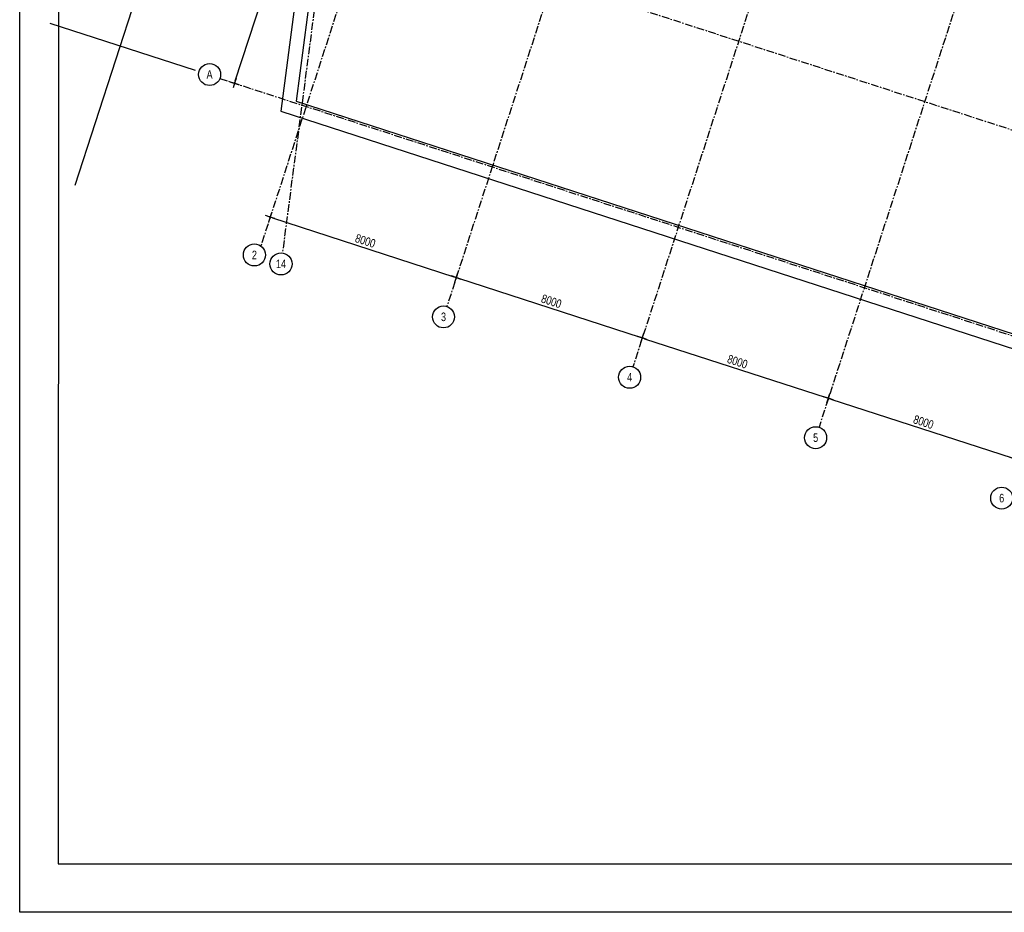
# Model space of a CAD drawing. Header units: millimetres. Extents: x -4106 to 114694, y -37499 to 54647.
# Tile 1 of 109: x -4106 to 36163, y -35419 to 1077. Entities that reach past the tile are written whole.
import ezdxf
from ezdxf.enums import TextEntityAlignment as Align

# ---------------------------------------------------------------- set-up
doc = ezdxf.new("R2010")
doc.units = ezdxf.units.MM
doc.header["$LTSCALE"] = 50
for name, pattern in [('B0301', [25, 12.5, -6.25, 0, -6.25]), ('XREF_STRAMIEN$0$B0201', [50, 31.25, -6.25, 6.25, -6.25]), ('XREF_STRAMIEN$0$B0202', [28.125, 18.75, -3.125, 3.125, -3.125])]:
    doc.linetypes.add(name, pattern=pattern)
for name, color, linetype in [('FOK_07_STRAMIEN', 13, 'B0301'), ('FOK_22_BINNENWANDEN', 2, 'Continuous'), ('XREF_05-werkset$0$AI47----_DAKAFW', 242, 'Continuous'), ('XREF_05_PLAFOND$0$AI45----_PLAFONDAFW', 2, 'Continuous'), ('XREF_STRAMIEN$0$AL$7A---_STRAMIEN', 1, 'XREF_STRAMIEN$0$B0201'), ('XREF_STRAMIEN$0$AM$1A---_ALGEMEEN', 1, 'Continuous'), ('XREF_STRAMIEN$0$BB$7A---_STRAMIEN', 7, 'Continuous'), ('XREF_STRAMIEN$0$BL$7A---_STRAMIEN', 1, 'XREF_STRAMIEN$0$B0202')]:
    doc.layers.add(name, color=color, linetype=linetype)
doc.styles.add('XREF_STRAMIEN$0$03_1', font='B-GBP.SHX', dxfattribs={"width": 0.8, "height": 3.5})
doc.styles.add('XREF_STRAMIEN$0$03_100', font='B-GBP.SHX', dxfattribs={"width": 0.8, "height": 350})
doc.dimstyles.new('XREF_STRAMIEN$0$03_100', dxfattribs={"dimscale": 100, "dimtxt": 2.5, "dimasz": 1, "dimexe": 2, "dimexo": 0, "dimgap": 1, "dimtad": 1, "dimdec": 0, "dimdsep": 46, "dimtxsty": 'XREF_STRAMIEN$0$03_100', "dimblk": 'XREF_STRAMIEN$0$abt-dot-m', "dimcen": 1, "dimdle": 1, "dimclre": 256, "dimclrt": 3, "dimadec": 3, "dimazin": 0, "dimtfac": 1, "dimtdec": 4, "dimtix": 1, "dimtmove": 2, "dimatfit": 3, "dimldrblk": 'XREF_STRAMIEN$0$dot', "dimfxl": 1, "dimtolj": 1, "dimtzin": 0, "dimarcsym": 0})

# ---------------------------------------------------------------- blocks, each defined once
blk = doc.blocks.new('XREF_05-werkset')
at = {"layer": 'XREF_05-werkset$0$AI47----_DAKAFW'}
for points in [[(17776, 37270), (11796, 37270), (6568, -2657), (42250, -14237)], [(17700, 36690), (12305, 36690), (7205, -2254), (42784, -13801)]]:
    blk.add_lwpolyline(points, dxfattribs=at)
blk = doc.blocks.new('XREF_STRAMIEN$0$B-S-00-00VY')
at = {"layer": 'XREF_STRAMIEN$0$BL$7A---_STRAMIEN', "color": 1, "linetype": 'Continuous'}
blk.add_circle((0, -4.5), 4.5, dxfattribs=at)
at = {"layer": 'XREF_STRAMIEN$0$BB$7A---_STRAMIEN', "color": 3, "style": 'XREF_STRAMIEN$0$03_1', "width": 0.8}
blk.add_attdef('STRAMIEN', text='', height=3.5, dxfattribs=at).set_placement((0, -4.48), align=Align.MIDDLE)
blk = doc.blocks.new('XREF_STRAMIEN$0$abt-dot-m')
for p, q in [((-2, 0), (0, 0)), ((0, 0), (2, 0))]:
    blk.add_line(p, q)
at = {"color": 1, "const_width": 0.5}
blk.add_lwpolyline([(-0.25, 0, 1), (0.25, 0, 1)], format="xyb", close=True, dxfattribs=at)
blk = doc.blocks.new('*D209')
at = {"layer": 'Defpoints', "color": 0}
for p in [(6960, 6152), (7151, 6090), (4491, -1457)]:
    blk.add_point(p, dxfattribs=at)
at = {"layer": 'XREF_STRAMIEN$0$AM$1A---_ALGEMEEN', "lineweight": -2}
for p, q in [((6960, 6152), (7341, 6028)), ((4491, -1457), (4871, -1581))]:
    blk.add_line(p, q, dxfattribs=at)
at = {"layer": 'XREF_STRAMIEN$0$AM$1A---_ALGEMEEN', "color": 0, "lineweight": -2}
blk.add_line((4712, -1424), (7120, 5995), dxfattribs=at)
at = {"layer": 'XREF_STRAMIEN$0$AM$1A---_ALGEMEEN', "color": 0, "lineweight": -2, "xscale": 100, "yscale": 100, "zscale": 100}
for p, rotation in [((7151, 6090), 72.01999999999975), ((4681, -1519), 252.0199999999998)]:
    blk.add_blockref('XREF_STRAMIEN$0$abt-dot-m', p, dxfattribs=dict(at, rotation=rotation))
at = {"layer": 'XREF_STRAMIEN$0$AM$1A---_ALGEMEEN', "color": 3, "insert": (5654, 2370), "char_height": 350, "attachment_point": 5, "rotation": 72.02, "style": 'XREF_STRAMIEN$0$03_100'}
blk.add_mtext('\\A1;8000', dxfattribs=at)
blk = doc.blocks.new('XREF_STRAMIEN$0$dot')
at = {"color": 1, "const_width": 0.5}
blk.add_lwpolyline([(-0.25, 0, 1), (0.25, 0, 1)], format="xyb", close=True, dxfattribs=at)
blk = doc.blocks.new('*D243')
at = {"layer": 'Defpoints', "color": 0}
for p in [(28907, -14593), (36578, -16873), (36516, -17063)]:
    blk.add_point(p, dxfattribs=at)
at = {"layer": 'XREF_STRAMIEN$0$AM$1A---_ALGEMEEN', "lineweight": -2}
for p, q in [((28907, -14593), (29030, -14213)), ((36516, -17063), (36640, -16682))]:
    blk.add_line(p, q, dxfattribs=at)
at = {"layer": 'XREF_STRAMIEN$0$AM$1A---_ALGEMEEN', "color": 0, "lineweight": -2}
blk.add_line((29064, -14434), (36483, -16842), dxfattribs=at)
at = {"layer": 'XREF_STRAMIEN$0$AM$1A---_ALGEMEEN', "color": 0, "lineweight": -2, "xscale": 100, "yscale": 100, "zscale": 100}
for p, rotation in [((28969, -14403), 162.0199999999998), ((36578, -16873), 342.0199999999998)]:
    blk.add_blockref('XREF_STRAMIEN$0$abt-dot-m', p, dxfattribs=dict(at, rotation=rotation))
at = {"layer": 'XREF_STRAMIEN$0$AM$1A---_ALGEMEEN', "color": 3, "insert": (32858, -15376), "char_height": 350, "attachment_point": 5, "rotation": 342.02, "style": 'XREF_STRAMIEN$0$03_100'}
blk.add_mtext('\\A1;8000', dxfattribs=at)
blk = doc.blocks.new('*D244')
at = {"layer": 'Defpoints', "color": 0}
for p in [(21298, -12124), (28969, -14403), (28907, -14593)]:
    blk.add_point(p, dxfattribs=at)
at = {"layer": 'XREF_STRAMIEN$0$AM$1A---_ALGEMEEN', "lineweight": -2}
for p, q in [((21298, -12124), (21421, -11743)), ((28907, -14593), (29030, -14213))]:
    blk.add_line(p, q, dxfattribs=at)
at = {"layer": 'XREF_STRAMIEN$0$AM$1A---_ALGEMEEN', "color": 0, "lineweight": -2}
blk.add_line((21454, -11965), (28874, -14372), dxfattribs=at)
at = {"layer": 'XREF_STRAMIEN$0$AM$1A---_ALGEMEEN', "color": 0, "lineweight": -2, "xscale": 100, "yscale": 100, "zscale": 100}
for p, rotation in [((21359, -11934), 162.0199999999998), ((28969, -14403), 342.0199999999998)]:
    blk.add_blockref('XREF_STRAMIEN$0$abt-dot-m', p, dxfattribs=dict(at, rotation=rotation))
at = {"layer": 'XREF_STRAMIEN$0$AM$1A---_ALGEMEEN', "color": 3, "insert": (25249, -12907), "char_height": 350, "attachment_point": 5, "rotation": 342.02, "style": 'XREF_STRAMIEN$0$03_100'}
blk.add_mtext('\\A1;8000', dxfattribs=at)
blk = doc.blocks.new('*D245')
at = {"layer": 'Defpoints', "color": 0}
for p in [(13688, -9654), (21359, -11934), (21298, -12124)]:
    blk.add_point(p, dxfattribs=at)
at = {"layer": 'XREF_STRAMIEN$0$AM$1A---_ALGEMEEN', "lineweight": -2}
for p, q in [((13688, -9654), (13812, -9274)), ((21298, -12124), (21421, -11743))]:
    blk.add_line(p, q, dxfattribs=at)
at = {"layer": 'XREF_STRAMIEN$0$AM$1A---_ALGEMEEN', "color": 0, "lineweight": -2}
blk.add_line((13845, -9495), (21264, -11903), dxfattribs=at)
at = {"layer": 'XREF_STRAMIEN$0$AM$1A---_ALGEMEEN', "color": 0, "lineweight": -2, "xscale": 100, "yscale": 100, "zscale": 100}
for p, rotation in [((13750, -9464), 162.0199999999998), ((21359, -11934), 342.0199999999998)]:
    blk.add_blockref('XREF_STRAMIEN$0$abt-dot-m', p, dxfattribs=dict(at, rotation=rotation))
at = {"layer": 'XREF_STRAMIEN$0$AM$1A---_ALGEMEEN', "color": 3, "insert": (17640, -10437), "char_height": 350, "attachment_point": 5, "rotation": 342.02, "style": 'XREF_STRAMIEN$0$03_100'}
blk.add_mtext('\\A1;8000', dxfattribs=at)
blk = doc.blocks.new('*D246')
at = {"layer": 'Defpoints', "color": 0}
for p in [(6079, -7185), (13688, -9654), (13750, -9464)]:
    blk.add_point(p, dxfattribs=at)
at = {"layer": 'XREF_STRAMIEN$0$AM$1A---_ALGEMEEN', "lineweight": -2}
for p, q in [((6079, -7185), (6202, -6804)), ((13688, -9654), (13812, -9274))]:
    blk.add_line(p, q, dxfattribs=at)
at = {"layer": 'XREF_STRAMIEN$0$AM$1A---_ALGEMEEN', "color": 0, "lineweight": -2}
blk.add_line((6236, -7026), (13655, -9433), dxfattribs=at)
at = {"layer": 'XREF_STRAMIEN$0$AM$1A---_ALGEMEEN', "color": 0, "lineweight": -2, "xscale": 100, "yscale": 100, "zscale": 100}
for p, rotation in [((6141, -6995), 162.0199999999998), ((13750, -9464), 342.0199999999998)]:
    blk.add_blockref('XREF_STRAMIEN$0$abt-dot-m', p, dxfattribs=dict(at, rotation=rotation))
at = {"layer": 'XREF_STRAMIEN$0$AM$1A---_ALGEMEEN', "color": 3, "insert": (10030, -7968), "char_height": 350, "attachment_point": 5, "rotation": 342.02, "style": 'XREF_STRAMIEN$0$03_100'}
blk.add_mtext('\\A1;8000', dxfattribs=at)
blk = doc.blocks.new('XREF_05_PLAFOND')
at = {"layer": 'XREF_05_PLAFOND$0$AI45----_PLAFONDAFW'}
h = blk.add_hatch(dxfattribs=at)
h.set_pattern_fill('_USER,_O', color=256, scale=600, angle=90, pattern_type=0)
h.set_pattern_definition([(81.94, (95233.5, 35104.6), (-594.073, 84.126), [])])
edge = h.paths.add_edge_path(flags=16)
edge.add_arc((41622, 26897), 5450, 0, 360)
h.paths.add_polyline_path([(49934, 30177), (51534, 30177), (51534, 27777), (49934, 27777)], flags=16)
edge = h.paths.add_edge_path(flags=16)
edge.add_arc((86127, 26613), 3800, 0, 360)
edge = h.paths.add_edge_path(flags=16)
edge.add_arc((74999, -10767), 5450, 0, 360)
edge = h.paths.add_edge_path()
edge.add_line((31231, 21828), (22997, 22270))
edge.add_line((22997, 22270), (24807, 36095))
edge.add_line((24807, 36095), (95374, 36095))
edge.add_line((95374, 36095), (86393, -27328))
edge.add_line((86393, -27328), (68974, -21675))
edge.add_line((68974, -21675), (69214, 10716))
edge.add_arc((59885, 10785), 9330, 359.5745, 446.6108)
edge.add_line((60436, 20099), (31231, 21828))
h = blk.add_hatch(dxfattribs=at)
h.set_pattern_fill('_USER,_O', color=256, scale=1800, pattern_type=0)
h.set_pattern_definition([(351.94, (95233.5, 35104.6), (252.378, 1782.22), [])])
edge = h.paths.add_edge_path(flags=16)
edge.add_arc((74999, -10767), 5450, 0, 360)
edge = h.paths.add_edge_path(flags=16)
edge.add_arc((41622, 26897), 5450, 0, 360)
h.paths.add_polyline_path([(49934, 30177), (51534, 30177), (51534, 27777), (49934, 27777)], flags=16)
edge = h.paths.add_edge_path(flags=16)
edge.add_arc((86127, 26613), 3800, 0, 360)
edge = h.paths.add_edge_path()
edge.add_line((31231, 21828), (22997, 22270))
edge.add_line((22997, 22270), (24807, 36095))
edge.add_line((24807, 36095), (95374, 36095))
edge.add_line((95374, 36095), (86393, -27328))
edge.add_line((86393, -27328), (68974, -21675))
edge.add_line((68974, -21675), (69214, 10716))
edge.add_arc((59885, 10785), 9330, 359.5745, 446.6108)
edge.add_line((60436, 20099), (31231, 21828))
blk = doc.blocks.new('A$C346C0858')
at = {"layer": 'Defpoints'}
for points in [[(0, 0), (0, 84000), (118800, 84000), (118800, 0)], [(1569, 1982), (110153, 1982), (110153, 80482), (1600, 80482)]]:
    blk.add_lwpolyline(points, close=True, dxfattribs=at)
blk = doc.blocks.new('XREF_STRAMIEN')
at = {"layer": 'XREF_STRAMIEN$0$AL$7A---_STRAMIEN', "ltscale": 0.2}
for p, q in [((13327.6, 42612.9), (6639.6, -8462.8)), ((4081.1, 7086.3), (99881.1, -24004)), ((4081.1, -1324.5), (99881.1, -32414.8))]:
    blk.add_line(p, q, dxfattribs=at)
for points in [[(22564.6, 43612.9), (5757.2, -8176.5)], [(30975.4, 43612.9), (13366.5, -10645.9)], [(39386.1, 43612.9), (20975.8, -13115.4)], [(47796.9, 43612.9), (28585.1, -15584.9)]]:
    blk.add_lwpolyline(points, dxfattribs=at)
ref = blk.add_blockref('XREF_STRAMIEN$0$B-S-00-00VY', (3660.4, -714.8), dxfattribs=dict(xscale=100, yscale=100.0000000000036))
ref.add_attrib('STRAMIEN', 'A', dxfattribs={"layer": 'XREF_STRAMIEN$0$BB$7A---_STRAMIEN', "color": 3, "height": 350, "style": 'XREF_STRAMIEN$0$03_100', "width": 0.8}).set_placement((3660.4, -1162.3), align=Align.MIDDLE)
ref = blk.add_blockref('XREF_STRAMIEN$0$B-S-00-00VY', (5492.9, -8090.7), dxfattribs=dict(xscale=100, yscale=100))
ref.add_attrib('STRAMIEN', '2', dxfattribs={"layer": 'XREF_STRAMIEN$0$BB$7A---_STRAMIEN', "color": 3, "height": 350, "style": 'XREF_STRAMIEN$0$03_100', "width": 0.8}).set_placement((5492.9, -8538.2), align=Align.MIDDLE)
ref = blk.add_blockref('XREF_STRAMIEN$0$B-S-00-00VY', (6581.1, -8459), dxfattribs=dict(xscale=100, yscale=100))
ref.add_attrib('STRAMIEN', '14', dxfattribs={"layer": 'XREF_STRAMIEN$0$BB$7A---_STRAMIEN', "color": 3, "height": 350, "style": 'XREF_STRAMIEN$0$03_100', "width": 0.8}).set_placement((6581.1, -8906.5), align=Align.MIDDLE)
ref = blk.add_blockref('XREF_STRAMIEN$0$B-S-00-00VY', (13227.6, -10624), dxfattribs=dict(xscale=100, yscale=100))
ref.add_attrib('STRAMIEN', '3', dxfattribs={"layer": 'XREF_STRAMIEN$0$BB$7A---_STRAMIEN', "color": 3, "height": 350, "style": 'XREF_STRAMIEN$0$03_100', "width": 0.8}).set_placement((13227.6, -11071.5), align=Align.MIDDLE)
ref = blk.add_blockref('XREF_STRAMIEN$0$B-S-00-00VY', (20836.9, -13093.5), dxfattribs=dict(xscale=100, yscale=100))
ref.add_attrib('STRAMIEN', '4', dxfattribs={"layer": 'XREF_STRAMIEN$0$BB$7A---_STRAMIEN', "color": 3, "height": 350, "style": 'XREF_STRAMIEN$0$03_100', "width": 0.8}).set_placement((20836.9, -13541), align=Align.MIDDLE)
ref = blk.add_blockref('XREF_STRAMIEN$0$B-S-00-00VY', (28447, -15565.7), dxfattribs=dict(xscale=100, yscale=100))
ref.add_attrib('STRAMIEN', '5', dxfattribs={"layer": 'XREF_STRAMIEN$0$BB$7A---_STRAMIEN', "color": 3, "height": 350, "style": 'XREF_STRAMIEN$0$03_100', "width": 0.8}).set_placement((28447, -16013.2), align=Align.MIDDLE)
ref = blk.add_blockref('XREF_STRAMIEN$0$B-S-00-00VY', (36056.3, -18035.1), dxfattribs=dict(xscale=100, yscale=100))
ref.add_attrib('STRAMIEN', '6', dxfattribs={"layer": 'XREF_STRAMIEN$0$BB$7A---_STRAMIEN', "color": 3, "height": 350, "style": 'XREF_STRAMIEN$0$03_100', "width": 0.8}).set_placement((36056.3, -18482.6), align=Align.MIDDLE)
at = {"layer": 'XREF_STRAMIEN$0$AM$1A---_ALGEMEEN'}
for p1, p2, distance, picture, middle in [((4490.9, -1457.4), (6960.3, 6151.9), -200, '*D209', (5654.3, 2370.4)), ((6079, -7184.9), (13688.3, -9654.4), 200, '*D246', (10030.3, -7967.9)), ((13688.3, -9654.4), (21297.6, -12123.9), 200, '*D245', (17639.6, -10437.3)), ((21297.6, -12123.9), (28906.9, -14593.4), 200, '*D244', (25248.9, -12906.8)), ((28906.9, -14593.4), (36516.3, -17062.8), 200, '*D243', (32858.2, -15376.3))]:
    dim = blk.add_aligned_dim(p1=p1, p2=p2, distance=distance, dimstyle='XREF_STRAMIEN$0$03_100', dxfattribs=at)
    dim.commit()
    dim.dimension.update_dxf_attribs({"geometry": picture, "text_midpoint": middle})

msp = doc.modelspace()

# ---------------------------------------------------------------- linework, layer by layer
at = {"layer": 'Defpoints'}
for p, q in [((3081.1, 9493.9), (-1852.1, -5707)), ((3081.1, -999.9), (-2853.5, 926.1))]:
    msp.add_line(p, q, dxfattribs=at)

# ---------------------------------------------------------------- block references
msp.add_blockref('XREF_05_PLAFOND', (0, 0))
msp.add_blockref('A$C346C0858', (-4105.9, -35419.3), dxfattribs=at)
at = {"layer": 'FOK_07_STRAMIEN'}
msp.add_blockref('XREF_STRAMIEN', (0, 0), dxfattribs=at)
at = {"layer": 'FOK_22_BINNENWANDEN'}
msp.add_blockref('XREF_05-werkset', (0, 0), dxfattribs=at)

doc.saveas('drawing.dxf')
